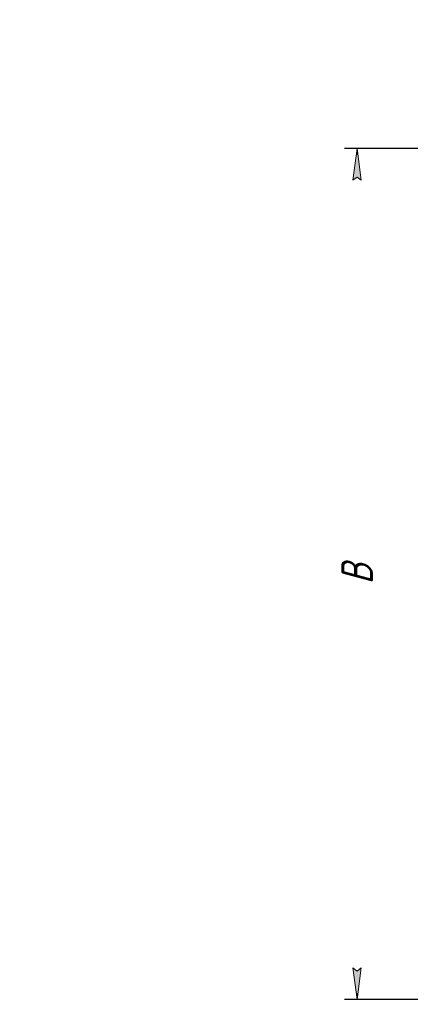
# Model space of a CAD drawing. Header units: millimetres. Extents: x 0 to 297, y 0 to 420.
# Tile 2 of 7: x 0 to 62, y 92 to 248. Entities that reach past the tile are written whole.
import ezdxf

# ---------------------------------------------------------------- set-up
doc = ezdxf.new("R2010")
doc.units = ezdxf.units.MM
doc.linetypes.add('K5LT_THIN', pattern=[0])
doc.layers.add('Системный слой', color=7, linetype='Continuous')
doc.styles.add('KDIMTEXTSTYLE', font='GOST_AU.SHX', dxfattribs={"width": 0.96, "oblique": 15, "height": 5})
doc.dimstyles.new('KDIMSTYLE (0.25)', dxfattribs={"dimtxt": 5, "dimasz": 1, "dimexe": 2, "dimexo": 0, "dimgap": 1, "dimtad": 1, "dimlfac": 4, "dimtxsty": 'KDIMTEXTSTYLE', "dimsah": 1, "dimcen": 0, "dimdle": 1, "dimadec": 0, "dimazin": 0, "dimtfac": 0.667, "dimtmove": 0, "dimatfit": 3, "dimfxl": 1, "dimtvp": 1, "dimtolj": 1, "dimtzin": 0, "dimarcsym": 0})

# ---------------------------------------------------------------- blocks, each defined once
blk = doc.blocks.new('KDIMARROW_01')
at = {"layer": 'Системный слой'}
blk.add_hatch(color=0, dxfattribs=at).paths.add_polyline_path([(-5, -0.66), (0, 0), (-5, 0.66), (-4.5, 0)])
at = {"layer": 'Системный слой', "color": 0, "linetype": 'K5LT_THIN', "lineweight": 18}
for p, q in [((-4.5, 0), (-5, 0.66)), ((-5, 0.66), (0, 0)), ((0, 0), (-5, -0.66)), ((-5, -0.66), (-4.5, 0)), ((0, 0), (-1, 0))]:
    blk.add_line(p, q, dxfattribs=at)

msp = doc.modelspace()

# ---------------------------------------------------------------- dimensions: what is measured, and where the dimension line sits
at = {"layer": 'Системный слой', "color": 7}
msp.add_linear_dim(base=(53.3882, 227.9183), p1=(132.3882, 93.1683), p2=(87.8632, 227.9183), angle=90, location=(53.3882, 160.5433), text='\\H5.0;\\W0.965;\\Q15;\\H5.0;\\W0.965;\\Q15;\\Q15;В', dimstyle='KDIMSTYLE (0.25)', override={"dimexo": 0, "dimblk1": 'KDIMARROW_01', "dimblk2": 'KDIMARROW_01', "dimse1": 0, "dimse2": 0, "dimclrt": 7, "dimtolj": 1}, dxfattribs=at).render()

doc.saveas('drawing.dxf')
